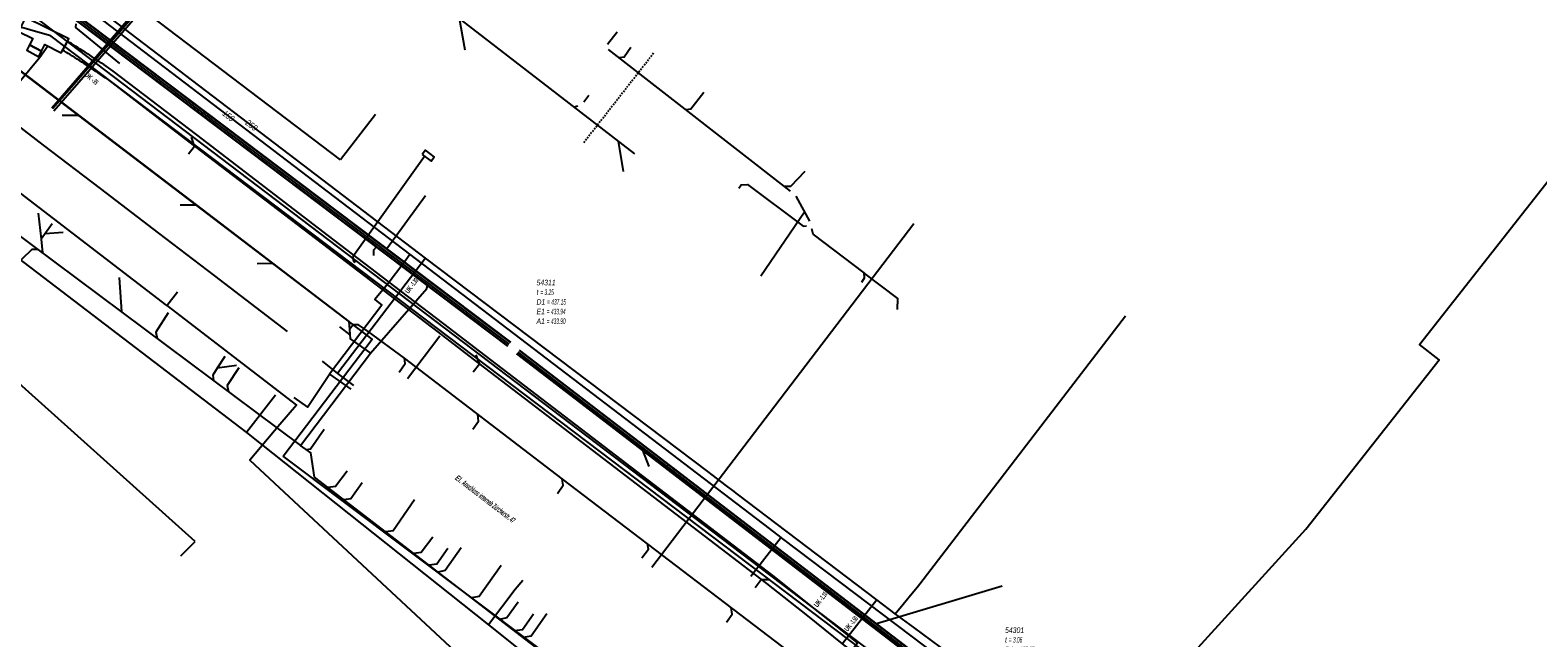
# Model space of a CAD drawing. Header units: metres. Extents: x 2695563 to 2696938, y 1260544 to 1262032.
# Tile 93 of 256: x 2696063 to 2696198, y 1261268 to 1261323. Entities that reach past the tile are written whole.
import ezdxf

# ---------------------------------------------------------------- set-up
doc = ezdxf.new("R2010")
doc.units = ezdxf.units.M
doc.linetypes.add('AUSGEZOGEN', pattern=[0])
doc.linetypes.add('STRICHLINIE2_S3', pattern=[0.25, 0.15, -0.1])
for name, color, linetype in [('AW_LK_ Haltung Text', 7, 'AUSGEZOGEN'), ('AW_LK_Haltung', 24, 'AUSGEZOGEN'), ('AW_LK_Normschacht Text', 24, 'AUSGEZOGEN'), ('EW_Hoehenpunkt_Text', 7, 'AUSGEZOGEN'), ('EW_LK_Bauwerk_FL_Linie_Punkt', 1, 'AUSGEZOGEN'), ('EW_LK_Freitext_Text', 1, 'AUSGEZOGEN'), ('EW_LK_Trasseabs', 1, 'AUSGEZOGEN'), ('EW_LK_Trasserand', 1, 'AUSGEZOGEN'), ('FM_LK_SW_TRASSEKANTE', 94, 'AUSGEZOGEN'), ('GA_LK_Leitung', 32, 'AUSGEZOGEN'), ('GA_LK_Leitung_Text', 32, 'AUSGEZOGEN'), ('TV_LK_LEITUNG', 92, 'AUSGEZOGEN'), ('WA_LK_Leitung', 171, 'AUSGEZOGEN'), ('WA_LK_Leitung_Text', 171, 'AUSGEZOGEN')]:
    doc.layers.add(name, color=color, linetype=linetype)
doc.styles.add('ARIAL', font='arial.ttf')
doc.styles.add('ARIALNARROW', font='ARIALN.TTF')
pattern_1 = [(0, (2699905, 1265050), (2025, 2025), [2025, -2025]), (90, (2699905, 1265050), (-2025, 2025), [2025, -2025])]

# ---------------------------------------------------------------- blocks, each defined once
blk = doc.blocks.new('COMPLEXOBJECT_1826')
at = {"layer": 'EW_LK_Trasserand', "color": 1, "linetype": 'AUSGEZOGEN', "transparency": 33554687}
blk.add_lwpolyline([(6069.29, 11318.51), (6076.58, 11312.93), (6088.5, 11303.82), (6094.94, 11298.9), (6098.84, 11295.91), (6101.99, 11293.51), (6128.2, 11273.47), (6131.86, 11270.57), (6134.97, 11268.09), (6135.77, 11267.46), (6136.33, 11268.17), (6135.56, 11268.78), (6132.43, 11271.26), (6128.75, 11274.18), (6102.55, 11294.21), (6099.35, 11296.66), (6095.48, 11299.61), (6089.05, 11304.53), (6077.27, 11313.54), (6069.81, 11319.24)], dxfattribs=at)
for centre, radius, start, end in [((6025.64, 11343.06), 45.33, 331.0441, 332.182), ((6047.55, 11291.96), 35.03, 57.3768, 58.7433), ((6023.71, 11252.99), 80.71, 55.1684, 58.0341), ((6040.21, 11280.26), 47.94, 57.5279, 58.4455), ((6023.4, 11252.56), 80.34, 55.1682, 58.0167)]:
    blk.add_arc(centre, radius, start, end, dxfattribs=at)
blk = doc.blocks.new('COMPLEXOBJECT_2761')
at = {"layer": 'FM_LK_SW_TRASSEKANTE', "color": 94, "linetype": 'AUSGEZOGEN', "transparency": 33554687}
blk.add_lwpolyline([(6061.88, 11324.78), (6125.02, 11276.85), (6144.72, 11261.91), (6172.18, 11240.57), (6174.1, 11239.79), (6179.63, 11235.5), (6182.94, 11231.89), (6188.54, 11226.29)], dxfattribs=at)

msp = doc.modelspace()

# ---------------------------------------------------------------- hatches: boundary and pattern name
at = {"layer": 'EW_LK_Bauwerk_FL_Linie_Punkt', "lineweight": 18, "transparency": 33554687}
h = msp.add_hatch(dxfattribs=at)
h.set_pattern_fill('MUSTER', color=1, scale=4050, style=0, pattern_type=2)
h.set_pattern_definition([(0, (2703955, 1269100), (4050, 4050), [4050, -4050]), (90, (2703955, 1269100), (-4050, 4050), [4050, -4050])])
h.paths.add_polyline_path([(2696062.94, 1261323.83), (2696062.32, 1261322.59), (2696063.58, 1261321.96), (2696063.3, 1261321.4), (2696064.37, 1261320.83), (2696064.67, 1261321.42), (2696066.14, 1261320.68), (2696066.81, 1261321.92)], flags=0)
h = msp.add_hatch(dxfattribs=at)
h.set_pattern_fill('MUSTER', color=1, scale=2025, style=0, pattern_type=2)
h.set_pattern_definition(pattern_1)
h.paths.add_polyline_path([(2696064.12, 1261320.33), (2696064.37, 1261320.83), (2696063.3, 1261321.4), (2696063.06, 1261320.91)], flags=0)
h = msp.add_hatch(dxfattribs=at)
h.set_pattern_fill('MUSTER', color=1, scale=2025, style=0, pattern_type=2)
h.set_pattern_definition(pattern_1)
h.paths.add_polyline_path([(2696098.4, 1261311.6), (2696099.18, 1261311), (2696099.46, 1261311.38), (2696098.68, 1261311.97)], flags=0)
at = {"layer": 'EW_LK_Trasserand', "lineweight": 18, "transparency": 33554687}
h = msp.add_hatch(dxfattribs=at)
h.set_pattern_fill('MUSTER', color=1, scale=6075, style=0, pattern_type=2)
h.set_pattern_definition([(0, (2708005, 1273150), (6075, 6075), [6075, -6075]), (90, (2708005, 1273150), (-6075, 6075), [6075, -6075])])
h.paths.add_polyline_path([(2696066.27, 1261320.92), (2696066.29, 1261320.91), (2696066.31, 1261320.9), (2696066.34, 1261320.88), (2696066.36, 1261320.87), (2696066.38, 1261320.86), (2696066.4, 1261320.84), (2696066.42, 1261320.83), (2696066.44, 1261320.82), (2696066.46, 1261320.8), (2696066.48, 1261320.79), (2696066.5, 1261320.78), (2696066.52, 1261320.77), (2696066.55, 1261320.75), (2696066.57, 1261320.74), (2696066.59, 1261320.73), (2696066.61, 1261320.71), (2696066.63, 1261320.7), (2696066.65, 1261320.69), (2696066.67, 1261320.67), (2696066.69, 1261320.66), (2696066.71, 1261320.65), (2696066.73, 1261320.63), (2696066.76, 1261320.62), (2696066.78, 1261320.61), (2696066.8, 1261320.59), (2696066.82, 1261320.58), (2696066.84, 1261320.57), (2696066.86, 1261320.55), (2696066.88, 1261320.54), (2696066.9, 1261320.53), (2696066.92, 1261320.51), (2696067.03, 1261320.45), (2696067.14, 1261320.38), (2696067.25, 1261320.31), (2696067.36, 1261320.24), (2696067.47, 1261320.17), (2696067.58, 1261320.1), (2696067.69, 1261320.03), (2696067.79, 1261319.96), (2696067.9, 1261319.89), (2696068.01, 1261319.82), (2696068.12, 1261319.75), (2696068.23, 1261319.68), (2696068.33, 1261319.61), (2696068.44, 1261319.54), (2696068.55, 1261319.47), (2696068.66, 1261319.4), (2696068.76, 1261319.33), (2696068.87, 1261319.26), (2696068.98, 1261319.19), (2696069.09, 1261319.12), (2696069.19, 1261319.04), (2696069.3, 1261318.97), (2696069.41, 1261318.9), (2696069.51, 1261318.83), (2696069.62, 1261318.75), (2696069.73, 1261318.68), (2696069.83, 1261318.61), (2696069.94, 1261318.54), (2696070.05, 1261318.46), (2696070.15, 1261318.39), (2696070.26, 1261318.32), (2696077.55, 1261312.74), (2696089.47, 1261303.63), (2696095.91, 1261298.71), (2696099.81, 1261295.72), (2696102.96, 1261293.32), (2696129.17, 1261273.28), (2696132.83, 1261270.38), (2696135.94, 1261267.91), (2696136.74, 1261267.27), (2696137.3, 1261267.98), (2696136.53, 1261268.59), (2696133.4, 1261271.07), (2696129.72, 1261273.99), (2696103.52, 1261294.02), (2696100.32, 1261296.47), (2696096.46, 1261299.42), (2696090.02, 1261304.34), (2696078.24, 1261313.35), (2696070.78, 1261319.05), (2696070.67, 1261319.12), (2696070.56, 1261319.2), (2696070.46, 1261319.27), (2696070.35, 1261319.35), (2696070.24, 1261319.42), (2696070.14, 1261319.49), (2696070.03, 1261319.57), (2696069.92, 1261319.64), (2696069.81, 1261319.71), (2696069.7, 1261319.79), (2696069.6, 1261319.86), (2696069.49, 1261319.93), (2696069.38, 1261320), (2696069.27, 1261320.07), (2696069.16, 1261320.15), (2696069.05, 1261320.22), (2696068.94, 1261320.29), (2696068.84, 1261320.36), (2696068.73, 1261320.43), (2696068.62, 1261320.5), (2696068.51, 1261320.57), (2696068.4, 1261320.64), (2696068.29, 1261320.71), (2696068.18, 1261320.79), (2696068.07, 1261320.86), (2696067.96, 1261320.93), (2696067.85, 1261320.99), (2696067.74, 1261321.06), (2696067.63, 1261321.13), (2696067.52, 1261321.2), (2696067.41, 1261321.27), (2696067.39, 1261321.29), (2696067.36, 1261321.3), (2696067.34, 1261321.32), (2696067.32, 1261321.33), (2696067.3, 1261321.34), (2696067.27, 1261321.36), (2696067.25, 1261321.37), (2696067.23, 1261321.39), (2696067.2, 1261321.4), (2696067.18, 1261321.42), (2696067.16, 1261321.43), (2696067.14, 1261321.45), (2696067.11, 1261321.46), (2696067.09, 1261321.47), (2696067.07, 1261321.49), (2696067.04, 1261321.5), (2696067.02, 1261321.52), (2696067, 1261321.53), (2696066.98, 1261321.54), (2696066.95, 1261321.56), (2696066.93, 1261321.57), (2696066.91, 1261321.59), (2696066.88, 1261321.6), (2696066.86, 1261321.62), (2696066.84, 1261321.63), (2696066.82, 1261321.64), (2696066.79, 1261321.66), (2696066.77, 1261321.67), (2696066.75, 1261321.69), (2696066.72, 1261321.7), (2696066.7, 1261321.71), (2696066.69, 1261321.69), (2696066.67, 1261321.66), (2696066.66, 1261321.64), (2696066.65, 1261321.61), (2696066.63, 1261321.59), (2696066.62, 1261321.56), (2696066.6, 1261321.53), (2696066.59, 1261321.51), (2696066.58, 1261321.48), (2696066.56, 1261321.46), (2696066.55, 1261321.43), (2696066.54, 1261321.41), (2696066.52, 1261321.38), (2696066.51, 1261321.36), (2696066.49, 1261321.33), (2696066.48, 1261321.3), (2696066.47, 1261321.28), (2696066.45, 1261321.25), (2696066.44, 1261321.23), (2696066.43, 1261321.2), (2696066.41, 1261321.18), (2696066.4, 1261321.15), (2696066.38, 1261321.13), (2696066.37, 1261321.1), (2696066.36, 1261321.07), (2696066.34, 1261321.05), (2696066.33, 1261321.02), (2696066.31, 1261321), (2696066.3, 1261320.97), (2696066.29, 1261320.95)], flags=0)

# ---------------------------------------------------------------- linework, layer by layer
at = {"layer": 'AW_LK_Haltung', "color": 24, "linetype": 'AUSGEZOGEN', "transparency": 33554687}
for p, q in [((2696117.4, 1261311.66), (2696082.26, 1261338.78)), ((2696102.23, 1261320.92), (2696101.74, 1261323.73)), ((2696114.96, 1261321.46), (2696115.82, 1261322.56)), ((2696060.77, 1261320.39), (2696078.19, 1261307.09)), ((2696131.31, 1261308.31), (2696115.04, 1261320.97)), ((2696112.31, 1261315.9), (2696111.98, 1261315.81)), ((2696113.28, 1261316.87), (2696112.83, 1261316.27)), ((2696066.23, 1261315.12), (2696067.68, 1261315.12)), ((2696116.37, 1261310.09), (2696115.94, 1261312.79)), ((2696098.69, 1261307.89), (2696095.22, 1261303.18)), ((2696133.03, 1261305.64), (2696131.81, 1261307.86)), ((2696064.08, 1261306.35), (2696064.34, 1261304.03)), ((2696076.76, 1261307.09), (2696078.19, 1261307.09)), ((2696128.67, 1261300.77), (2696132.55, 1261306.48)), ((2696061.58, 1261304.96), (2696087.53, 1261285.59)), ((2696066.31, 1261304.64), (2696064.67, 1261304.52)), ((2696083.65, 1261301.85), (2696085.01, 1261301.89)), ((2696071.31, 1261300.61), (2696071.53, 1261297.53)), ((2696090.99, 1261296.2), (2696091.92, 1261295.49)), ((2696096.8, 1261293.39), (2696093.57, 1261295.8)), ((2696078.09, 1261277.03), (2696058.6, 1261294.53)), ((2696080.76, 1261293.56), (2696080.08, 1261292.5)), ((2696087.53, 1261285.59), (2696093.77, 1261293.86)), ((2696110.91, 1261282.62), (2696096.8, 1261293.39)), ((2696118.67, 1261283.74), (2696118.1, 1261285.18)), ((2696076.81, 1261275.74), (2696078.09, 1261277.03)), ((2696150.24, 1261273.04), (2696138.99, 1261269.69))]:
    msp.add_line(p, q, dxfattribs=at)
at = {"layer": 'AW_LK_Haltung', "color": 255, "transparency": 33554687}
for p, q in [((2696106.18, 1261294.65), (2696063.74, 1261326.67)), ((2696150.04, 1261260.99), (2696106.97, 1261293.95))]:
    msp.add_line(p, q, dxfattribs=at)
at = {"layer": 'AW_LK_Haltung', "linetype": 'AUSGEZOGEN', "transparency": 33554687}
for p, q in [((2696106.29, 1261294.8), (2696063.85, 1261326.81)), ((2696106.3, 1261294.81), (2696063.86, 1261326.83)), ((2696106.31, 1261294.83), (2696063.87, 1261326.85)), ((2696106.05, 1261294.48), (2696063.61, 1261326.5)), ((2696106.06, 1261294.49), (2696063.62, 1261326.51)), ((2696106.07, 1261294.51), (2696063.63, 1261326.53)), ((2696149.9, 1261260.82), (2696106.84, 1261293.78)), ((2696149.92, 1261260.83), (2696106.85, 1261293.79)), ((2696149.93, 1261260.85), (2696106.86, 1261293.81)), ((2696150.15, 1261261.13), (2696107.08, 1261294.09)), ((2696150.16, 1261261.15), (2696107.09, 1261294.11)), ((2696150.17, 1261261.16), (2696107.1, 1261294.13))]:
    msp.add_line(p, q, dxfattribs=at)
at = {"layer": 'AW_LK_Haltung', "color": 24, "linetype": 'AUSGEZOGEN', "transparency": 33554687}
for points in [[(2696071.38, 1261319.72), (2696067.44, 1261322.95), (2696067.46, 1261323.28)], [(2696117.04, 1261321.14), (2696116.43, 1261320.3), (2696115.99, 1261320.24)], [(2696123.55, 1261317.12), (2696122.4, 1261315.64), (2696121.97, 1261315.58)], [(2696132.6, 1261310.07), (2696131.31, 1261308.73), (2696130.76, 1261308.73)], [(2696126.68, 1261308.58), (2696126.9, 1261308.88), (2696127.47, 1261308.93), (2696132.43, 1261305.2), (2696132.74, 1261305.21)], [(2696078.19, 1261307.09), (2696091.84, 1261296.68), (2696091.9, 1261295.96)], [(2696065.31, 1261305.41), (2696064.34, 1261304.03), (2696064.45, 1261302.81)], [(2696137.67, 1261300.2), (2696137.93, 1261300.58), (2696137.88, 1261301.03), (2696133.32, 1261304.47), (2696133.23, 1261304.95)], [(2696056.75, 1261297.8), (2696058, 1261297.81), (2696063.53, 1261303.13), (2696064.02, 1261303.14)], [(2696094.07, 1261302.57), (2696094.07, 1261303.08), (2696094.3, 1261303.36)], [(2696140.88, 1261297.75), (2696140.89, 1261298.74), (2696137.86, 1261301.03)], [(2696093.77, 1261293.86), (2696098.81, 1261299.62), (2696098.86, 1261299.92)], [(2696075.7, 1261297.44), (2696074.59, 1261295.72), (2696074.7, 1261295.16)], [(2696093.57, 1261295.8), (2696092.71, 1261296.39), (2696092.22, 1261296.37), (2696091.9, 1261295.96)], [(2696091.9, 1261295.96), (2696091.96, 1261295.13), (2696093.77, 1261293.86)], [(2696096.32, 1261292.14), (2696096.86, 1261292.92), (2696096.8, 1261293.39)], [(2696081.8, 1261292.76), (2696080.08, 1261292.5), (2696079.68, 1261291.88), (2696079.74, 1261291.4)], [(2696082, 1261292.55), (2696080.96, 1261290.96), (2696081.08, 1261290.4)], [(2696102.92, 1261287.07), (2696103.42, 1261287.77), (2696103.37, 1261288.37)], [(2696089.64, 1261287.02), (2696088.4, 1261285.28), (2696088.06, 1261285.23)], [(2696127.38, 1261253.11), (2696088.76, 1261282.78), (2696088.44, 1261284.96), (2696087.53, 1261285.59)], [(2696091.68, 1261283.31), (2696090.63, 1261281.93), (2696090, 1261281.84)], [(2696093.03, 1261282.26), (2696092.02, 1261280.84), (2696091.4, 1261280.76)], [(2696110.48, 1261281.33), (2696111, 1261282.05), (2696110.91, 1261282.61)], [(2696133.31, 1261263.91), (2696133.86, 1261264.67), (2696133.78, 1261265.22), (2696110.91, 1261282.62)], [(2696097.7, 1261280.75), (2696095.8, 1261277.98), (2696095.13, 1261277.89)], [(2696099.33, 1261277.43), (2696098.29, 1261276.05), (2696097.64, 1261275.97)], [(2696118.03, 1261275.57), (2696118.61, 1261276.36), (2696118.53, 1261276.83)], [(2696100.69, 1261276.4), (2696099.71, 1261275), (2696099.02, 1261274.91)], [(2696101.89, 1261276.47), (2696100.46, 1261274.45), (2696099.82, 1261274.29)], [(2696105.44, 1261274.89), (2696103.48, 1261272.12), (2696102.81, 1261271.99)], [(2696106.96, 1261271.6), (2696105.96, 1261270.21), (2696105.31, 1261270.07)], [(2696108.33, 1261270.53), (2696107.35, 1261269.15), (2696106.65, 1261269.04)], [(2696109.53, 1261270.57), (2696108.13, 1261268.56), (2696107.42, 1261268.45)], [(2696125.58, 1261269.82), (2696126.09, 1261270.53), (2696126, 1261271.14)]]:
    msp.add_lwpolyline(points, dxfattribs=at)
at = {"layer": 'EW_LK_Bauwerk_FL_Linie_Punkt', "color": 1, "linetype": 'AUSGEZOGEN', "transparency": 33554687}
for points in [[(2696062.94, 1261323.83), (2696062.32, 1261322.59), (2696063.58, 1261321.96), (2696063.3, 1261321.4), (2696064.37, 1261320.83), (2696064.67, 1261321.42), (2696066.14, 1261320.68), (2696066.81, 1261321.92), (2696062.94, 1261323.83)], [(2696064.12, 1261320.33), (2696064.37, 1261320.83), (2696063.3, 1261321.4), (2696063.06, 1261320.91), (2696064.12, 1261320.33)], [(2696098.4, 1261311.6), (2696099.18, 1261311), (2696099.46, 1261311.38), (2696098.68, 1261311.97), (2696098.4, 1261311.6)]]:
    msp.add_lwpolyline(points, close=True, dxfattribs=at)
at = {"layer": 'EW_LK_Trasseabs', "color": 1, "linetype": 'AUSGEZOGEN', "transparency": 33554687}
for p, q in [((2696068.35, 1261319.31), (2696073.39, 1261325.18)), ((2696091.1, 1261311.11), (2696074.15, 1261323.97)), ((2696065.29, 1261315.75), (2696068.35, 1261319.31)), ((2696064.55, 1261312.44), (2696060.47, 1261315.55)), ((2696094.23, 1261315.16), (2696091.1, 1261311.11)), ((2696069.64, 1261308.56), (2696064.55, 1261312.44)), ((2696092.33, 1261302.68), (2696098.59, 1261311.45)), ((2696074.86, 1261304.58), (2696069.64, 1261308.56)), ((2696118.91, 1261274.74), (2696142.32, 1261305.42)), ((2696079.85, 1261300.76), (2696074.86, 1261304.58)), ((2696086.36, 1261295.8), (2696079.85, 1261300.76)), ((2696097.09, 1261291.59), (2696099.98, 1261295.39)), ((2696128.15, 1261272.93), (2696128.7, 1261273.64)), ((2696128.7, 1261273.64), (2696129.45, 1261273.64))]:
    msp.add_line(p, q, dxfattribs=at)
at = {"layer": 'EW_LK_Trasseabs', "color": 1, "linetype": 'STRICHLINIE2_S3', "transparency": 33554687}
msp.add_line((2696112.83, 1261312.67), (2696119.12, 1261320.72), dxfattribs=at)
at = {"layer": 'EW_LK_Trasseabs', "color": 1, "linetype": 'AUSGEZOGEN', "transparency": 33554687}
for points in [[(2696177.37, 1261278.13), (2696189.27, 1261293.27), (2696187.51, 1261294.62), (2696216.11, 1261331), (2696222.76, 1261339.5)], [(2696085.96, 1261284.66), (2696093.92, 1261295.11), (2696059.06, 1261321.62)], [(2696062.35, 1261318.03), (2696064.22, 1261320.29), (2696064.92, 1261321.29)], [(2696077.51, 1261311.65), (2696078.05, 1261312.35), (2696077.77, 1261313.14)], [(2696102.94, 1261292.19), (2696103.5, 1261292.91), (2696103.22, 1261293.69)], [(2696101.91, 1261229.62), (2696125.27, 1261255.16), (2696085.96, 1261284.66)], [(2696140.91, 1261235.45), (2696146.85, 1261241.7), (2696161.14, 1261260.29), (2696177.37, 1261278.13)]]:
    msp.add_lwpolyline(points, dxfattribs=at)
msp.add_arc((2696092.66, 1261302.34), 0.469, 134.541, 236.1903, dxfattribs=at)
at = {"layer": 'FM_LK_SW_TRASSEKANTE', "color": 94, "linetype": 'AUSGEZOGEN', "transparency": 33554687}
for p, q in [((2696065.35, 1261315.7), (2696076.37, 1261328.32)), ((2696065.47, 1261315.5), (2696076.58, 1261328.24)), ((2696075.58, 1261298.1), (2696076.52, 1261299.33))]:
    msp.add_line(p, q, dxfattribs=at)
for points in [[(2696075.58, 1261298.1), (2696061.22, 1261309.11), (2696056.36, 1261313.51)], [(2696075.58, 1261298.1), (2696087.16, 1261289.22), (2696085.67, 1261287.48), (2696082.99, 1261284.28), (2696103.49, 1261265.22)]]:
    msp.add_lwpolyline(points, dxfattribs=at)
at = {"layer": 'GA_LK_Leitung', "color": 32, "linetype": 'AUSGEZOGEN', "transparency": 33554687}
for p, q in [((2696098.7, 1261302.35), (2696090.83, 1261292.04)), ((2696139.03, 1261271.83), (2696135.94, 1261267.86))]:
    msp.add_line(p, q, dxfattribs=at)
for points in [[(2696140.67, 1261270.57), (2696139.03, 1261271.83), (2696126.56, 1261281.27), (2696126.15, 1261281.58), (2696125.58, 1261282.01), (2696124.31, 1261282.97), (2696123.91, 1261283.27), (2696098.7, 1261302.35), (2696066.88, 1261326.59), (2696066.53, 1261326.85), (2696066.42, 1261326.94)], [(2696140.67, 1261270.57), (2696141.39, 1261271.44), (2696141.66, 1261271.77), (2696142.04, 1261272.23), (2696142.66, 1261272.98), (2696142.86, 1261273.24), (2696161.24, 1261297.19)], [(2696089.44, 1261293.14), (2696090.83, 1261292.04), (2696092.26, 1261290.96)], [(2696153.04, 1261261.23), (2696148.73, 1261264.61), (2696142.29, 1261269.37), (2696140.67, 1261270.57)]]:
    msp.add_lwpolyline(points, dxfattribs=at)
at = {"layer": 'TV_LK_LEITUNG', "color": 92, "linetype": 'AUSGEZOGEN', "transparency": 33554687}
for p, q in [((2696085.28, 1261290.09), (2696082.7, 1261286.77)), ((2696082.7, 1261286.77), (2696104.32, 1261269.6))]:
    msp.add_line(p, q, dxfattribs=at)
for points in [[(2695954.52, 1261432.82), (2695982.78, 1261401.52), (2696040.35, 1261343.24), (2696043.85, 1261339.7), (2696045.94, 1261332.3), (2696055.99, 1261322.25), (2696059.78, 1261323.76), (2696065.09, 1261322.25), (2696142.09, 1261264.02), (2696182.3, 1261233.11), (2696188.75, 1261226.79), (2696191.78, 1261223.81), (2696284.34, 1261154.97), (2696287.92, 1261155.02)], [(2696056.25, 1261304.8), (2696057.54, 1261305.92), (2696063.43, 1261301.48), (2696082.7, 1261286.77)], [(2696107.4, 1261273.55), (2696106.69, 1261272.73), (2696104.32, 1261269.6)], [(2696104.32, 1261269.6), (2696115.45, 1261260.69), (2696124.74, 1261253.45), (2696131.32, 1261248.32)]]:
    msp.add_lwpolyline(points, dxfattribs=at)
at = {"layer": 'WA_LK_Leitung', "color": 7, "linetype": 'AUSGEZOGEN', "transparency": 33554687}
msp.add_line((2696130.46, 1261277.4), (2696127.76, 1261273.9), dxfattribs=at)
for points in [[(2696152.34, 1261260.85), (2696130.63, 1261277.27), (2696130.46, 1261277.4), (2696129.42, 1261278.2), (2696097.29, 1261302.69), (2696068.72, 1261324.47)], [(2696095.16, 1261299.87), (2696096.92, 1261302.2), (2696097.29, 1261302.69)], [(2696095.16, 1261299.87), (2696094.17, 1261298.65), (2696094.78, 1261298.14), (2696090.12, 1261291.99), (2696092.01, 1261290.64)], [(2696086.92, 1261289.89), (2696088.14, 1261289.03), (2696090.12, 1261291.99)]]:
    msp.add_lwpolyline(points, dxfattribs=at)

# ---------------------------------------------------------------- block references
at = {"layer": 'EW_LK_Trasserand', "color": 1, "linetype": 'AUSGEZOGEN', "lineweight": -3, "transparency": 33554687}
msp.add_blockref('COMPLEXOBJECT_1826', (2690000.97, 1249999.81), dxfattribs=at)
at = {"layer": 'FM_LK_SW_TRASSEKANTE', "color": 94, "linetype": 'AUSGEZOGEN', "lineweight": -3, "transparency": 33554687}
msp.add_blockref('COMPLEXOBJECT_2761', (2690000.97, 1249999.81), dxfattribs=at)

# ---------------------------------------------------------------- texts
at = {"layer": 'AW_LK_ Haltung Text', "color": 24, "transparency": 33554687, "char_height": 0.5571, "width": 2.7554, "attachment_point": 5, "style": 'ARIAL'}
for insert, rotation in [((2696079.22, 1261314.99), 322.5303), ((2696121.11, 1261283.13), 321.3)]:
    msp.add_mtext('\\A1;{\\fArial|i1|b0;\\H0.557054;\\W0.700000;\\C24;< \\W0.490000;400 STZ}\\P', dxfattribs=dict(at, insert=insert, rotation=rotation))
at = {"layer": 'AW_LK_Normschacht Text', "color": 24, "transparency": 33554687, "char_height": 0.5064, "attachment_point": 1, "line_spacing_factor": 1.024096, "style": 'ARIAL'}
for s, insert, width in [('\\A1;{\\fArial|i1|b0;\\H0.506413;\\W0.695636;\\C24;54311}\\P{\\fArial|i1|b0;\\H0.505000;\\W0.695636;\\C24;t \\W0.486945;= 3.25}\\P{\\fArial|i1|b0;\\H0.505000;\\W0.695636;\\C24;D1 \\W0.486945;= 437.15}\\P{\\fArial|i1|b0;\\H0.505000;\\W0.695636;\\C24;E1 \\W0.486945;= 433.94}\\P{\\fArial|i1|b0;\\H0.505000;\\W0.695636;\\C24;A1 \\W0.486945;= 433.90}\\P', (2696108.61, 1261300.41), 2.836), ('\\A1;{\\fArial|i1|b0;\\H0.506413;\\W0.697091;\\C24;54301}\\P{\\fArial|i1|b0;\\H0.505000;\\W0.697091;\\C24;t \\W0.487964;= 3.06}\\P{\\fArial|i1|b0;\\H0.505000;\\W0.697091;\\C24;D1 \\W0.487964;= 437.37}\\P{\\fArial|i1|b0;\\H0.505000;\\W0.697091;\\C24;E1 \\W0.487964;= 434.34}\\P{\\fArial|i1|b0;\\H0.505000;\\W0.697091;\\C24;A1 \\W0.487964;= 434.31}\\P', (2696150.48, 1261269.37), 2.8452)]:
    msp.add_mtext(s, dxfattribs=dict(at, insert=insert, width=width))
at = {"layer": 'EW_Hoehenpunkt_Text', "color": 1, "transparency": 33554687, "char_height": 0.4568, "attachment_point": 4, "style": 'ARIALNARROW'}
for s, insert, width, rotation in [('\\A1;{\\fArial Narrow|i0|b1;\\H0.456750;\\W0.700000;\\C1;OK \\W0.490000;-.95}\\P', (2696068.32, 1261318.84), 1.4403, 319.3614), ('\\A1;{\\fArial Narrow|i0|b1;\\H0.456750;\\W0.700000;\\C1;UK \\W0.490000;-1.30}\\P', (2696096.98, 1261299.27), 1.6248, 52.6104), ('\\A1;{\\fArial Narrow|i0|b1;\\H0.456750;\\W0.700000;\\C1;UK \\W0.490000;-1.10}\\P', (2696133.54, 1261271.25), 1.6227, 52.6068), ('\\A1;{\\fArial Narrow|i0|b1;\\H0.456750;\\W0.700000;\\C1;UK \\W0.490000;-1.50}\\P', (2696136.24, 1261269.1), 1.6248, 50.9373)]:
    msp.add_mtext(s, dxfattribs=dict(at, insert=insert, width=width, rotation=rotation))
at = {"layer": 'EW_LK_Freitext_Text', "color": 1, "transparency": 33554687, "insert": (2696101.28, 1261282.6), "char_height": 0.5075, "width": 7.3972, "attachment_point": 7, "rotation": 322.5969, "style": 'ARIALNARROW'}
msp.add_mtext('\\A1;{\\fArial Narrow|i1|b1;\\H0.507500;\\W0.700000;\\C1;El. \\W0.490000;Anschluss internab Zürcherstr. 47}\\P', dxfattribs=at)
at = {"layer": 'GA_LK_Leitung_Text', "color": 32, "transparency": 33554687, "insert": (2696083.14, 1261314.2), "char_height": 0.5583, "width": 1.1143, "attachment_point": 5, "rotation": 322.7076, "style": 'ARIAL'}
msp.add_mtext('\\A1;{\\fArial|i1|b0;\\H0.558250;\\W0.700000;\\C32;250}\\P', dxfattribs=at)
at = {"layer": 'WA_LK_Leitung_Text', "color": 7, "transparency": 33554687, "insert": (2696081.08, 1261315.04), "char_height": 0.5543, "width": 1.1001, "attachment_point": 5, "rotation": 322.6824, "style": 'ARIAL'}
msp.add_mtext('\\A1;{\\fArial|i1|b0;\\H0.554263;\\W0.700000;\\C7;150}\\P', dxfattribs=at)

doc.saveas('drawing.dxf')
